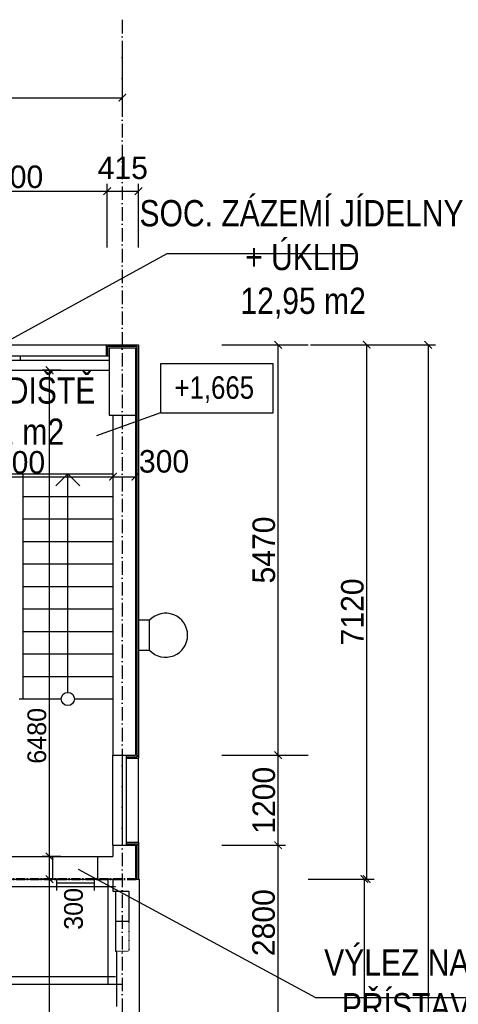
# Model space of a CAD drawing. Header units: millimetres. Extents: x -637441 to -130928, y -380379 to -53767.
# Tile 57 of 193: x -451314 to -445464, y -239577 to -226456. Entities that reach past the tile are written whole.
import ezdxf

# ---------------------------------------------------------------- set-up
doc = ezdxf.new("R2010")
doc.units = ezdxf.units.MM
doc.header["$LTSCALE"] = 10
for name, pattern in [('ACAD_ISO02W100', [15, 12, -3]), ('ACAD_ISO03W100', [30, 12, -18]), ('ACAD_ISO10W100', [18.5, 12, -3, 0.5, -3]), ('DASHDOT', [25.4, 12.7, -6.35, 0, -6.35])]:
    doc.linetypes.add(name, pattern=pattern)
doc.layers.add('_POŽÁR', color=240, linetype='Continuous', lineweight=50)
for name, color, linetype in [('Kóty', 7, 'Continuous'), ('Osy', 1, 'DASHDOT'), ('POPIS', 7, 'Continuous'), ('Rozhraní materiálů', 7, 'Continuous'), ('Schodiště', 7, 'Continuous'), ('SLABĚ', 7, 'Continuous'), ('Výplně otvorů', 7, 'Continuous'), ('ZDIVO', 6, 'Continuous'), ('ŠRAFY', 252, 'Continuous')]:
    doc.layers.add(name, color=color, linetype=linetype)
doc.styles.add('NARROW', font='txt')
doc.styles.add('TGV styl', font='txt')
doc.linetypes.add('IZOLACE', pattern='A,0.00254,-2.54,[134,ltypeshp.shx,S=2.54,R=0,X=-2.54,Y=0],-5.08,[134,ltypeshp.shx,S=2.54,R=180,X=2.54,Y=0],-2.54', length=10.16254)
doc.dimstyles.new('VNITŘEK 1-200', dxfattribs={"dimtxt": 250, "dimasz": 100, "dimexe": 100, "dimexo": 250, "dimgap": 40, "dimtad": 1, "dimdec": 0, "dimzin": 0, "dimdsep": 46, "dimtxsty": 'TGV styl', "dimblk1": 'ARCHTICK', "dimblk2": 'ARCHTICK', "dimsah": 1, "dimcen": 0.09, "dimclrd": 256, "dimclre": 256, "dimclrt": 220, "dimadec": 0, "dimazin": 0, "dimtfac": 1, "dimtdec": 0, "dimtofl": 0, "dimtmove": 2, "dimatfit": 3, "dimldrblk": 'ARCHTICK', "dimfxl": 150, "dimfxlon": 1, "dimtolj": 1, "dimtzin": 0, "dimarcsym": 0})
doc.dimstyles.new('VNĚJŠEK 1-100', dxfattribs={"dimtxt": 300, "dimasz": 100, "dimexe": 100, "dimexo": 250, "dimgap": 40, "dimtad": 1, "dimdec": 0, "dimzin": 0, "dimdsep": 46, "dimtxsty": 'TGV styl', "dimblk1": 'ARCHTICK', "dimblk2": 'ARCHTICK', "dimsah": 1, "dimcen": 0.09, "dimclrd": 256, "dimclre": 256, "dimclrt": 220, "dimadec": 0, "dimazin": 0, "dimtfac": 1, "dimtdec": 0, "dimtofl": 0, "dimtmove": 2, "dimatfit": 3, "dimldrblk": 'ARCHTICK', "dimfxl": 350, "dimfxlon": 1, "dimtolj": 1, "dimtzin": 0, "dimarcsym": 0})

# ---------------------------------------------------------------- blocks, each defined once
blk = doc.blocks.new('_ArchTick')
at = {"color": 0, "const_width": 0.15}
blk.add_lwpolyline([(-0.5, -0.5), (0.5, 0.5)], dxfattribs=at)
blk = doc.blocks.new('*D334')
at = {"layer": 'DEFPOINTS', "color": 0, "ltscale": 0.35}
for p in [(-452771, -231728), (-450071, -231728), (-450071, -232546)]:
    blk.add_point(p, dxfattribs=at)
at = {"layer": 'Kóty', "lineweight": -2, "ltscale": 0.35}
for p, q in [((-452771, -231978), (-452771, -232646)), ((-450071, -231978), (-450071, -232646)), ((-452771, -232546), (-450071, -232546))]:
    blk.add_line(p, q, dxfattribs=at)
at = {"layer": 'Kóty', "lineweight": -2, "ltscale": 0.35, "xscale": 100, "yscale": 100, "zscale": 100, "rotation": 180}
blk.add_blockref('_ArchTick', (-452771, -232546), dxfattribs=at)
at = {"layer": 'Kóty', "lineweight": -2, "ltscale": 0.35, "xscale": 100, "yscale": 100, "zscale": 100}
blk.add_blockref('_ArchTick', (-450071, -232546), dxfattribs=at)
at = {"layer": 'Kóty', "color": 220, "ltscale": 0.35, "insert": (-451421, -232356), "char_height": 300, "attachment_point": 5, "style": 'TGV styl'}
blk.add_mtext('\\A1;2700', dxfattribs=at)
blk = doc.blocks.new('*D335')
at = {"layer": 'DEFPOINTS', "color": 0, "ltscale": 0.35}
for p in [(-450071, -231728), (-449771, -231728), (-449771, -232546)]:
    blk.add_point(p, dxfattribs=at)
at = {"layer": 'Kóty', "lineweight": -2, "ltscale": 0.35}
for p, q in [((-450071, -231978), (-450071, -232646)), ((-449771, -231978), (-449771, -232646)), ((-450071, -232546), (-449771, -232546))]:
    blk.add_line(p, q, dxfattribs=at)
at = {"layer": 'Kóty', "lineweight": -2, "ltscale": 0.35, "xscale": 100, "yscale": 100, "zscale": 100, "rotation": 180}
blk.add_blockref('_ArchTick', (-450071, -232546), dxfattribs=at)
at = {"layer": 'Kóty', "lineweight": -2, "ltscale": 0.35, "xscale": 100, "yscale": 100, "zscale": 100}
blk.add_blockref('_ArchTick', (-449771, -232546), dxfattribs=at)
at = {"layer": 'Kóty', "color": 220, "ltscale": 0.35, "insert": (-449389, -232343), "char_height": 300, "attachment_point": 5, "style": 'TGV styl'}
blk.add_mtext('\\A1;300', dxfattribs=at)
blk = doc.blocks.new('*D362')
at = {"layer": 'DEFPOINTS', "color": 0, "ltscale": 0.35}
for p in [(-450916, -237908), (-450071, -237908), (-450021, -256218)]:
    blk.add_point(p, dxfattribs=at)
at = {"layer": 'Kóty', "lineweight": -2, "ltscale": 0.35}
for p, q in [((-450766, -237908), (-451016, -237908)), ((-450916, -256218), (-450916, -237908)), ((-450766, -256218), (-451016, -256218))]:
    blk.add_line(p, q, dxfattribs=at)
at = {"layer": 'Kóty', "lineweight": -2, "ltscale": 0.35, "xscale": 100, "yscale": 100, "zscale": 100}
for p, rotation in [((-450916, -237908), 90), ((-450916, -256218), 270)]:
    blk.add_blockref('_ArchTick', p, dxfattribs=dict(at, rotation=rotation))
at = {"layer": 'Kóty', "color": 220, "ltscale": 0.35, "insert": (-451081, -247063), "char_height": 250, "attachment_point": 5, "rotation": 90, "style": 'TGV styl'}
blk.add_mtext('\\A1;18310', dxfattribs=at)
blk = doc.blocks.new('*D363')
at = {"layer": 'DEFPOINTS', "color": 0, "ltscale": 0.35}
for p in [(-450916, -237608), (-450071, -237608), (-450071, -237908)]:
    blk.add_point(p, dxfattribs=at)
at = {"layer": 'Kóty', "lineweight": -2, "ltscale": 0.35}
for p, q in [((-450766, -237608), (-451016, -237608)), ((-450916, -237908), (-450916, -237608)), ((-450766, -237908), (-451016, -237908))]:
    blk.add_line(p, q, dxfattribs=at)
at = {"layer": 'Kóty', "lineweight": -2, "ltscale": 0.35, "xscale": 100, "yscale": 100, "zscale": 100}
for p, rotation in [((-450916, -237608), 90), ((-450916, -237908), 270)]:
    blk.add_blockref('_ArchTick', p, dxfattribs=dict(at, rotation=rotation))
at = {"layer": 'Kóty', "color": 220, "ltscale": 0.35, "insert": (-450595, -238305), "char_height": 250, "attachment_point": 5, "rotation": 90, "style": 'TGV styl'}
blk.add_mtext('\\A1;300', dxfattribs=at)
blk = doc.blocks.new('*D364')
at = {"layer": 'DEFPOINTS', "color": 0, "ltscale": 0.35}
for p in [(-450916, -231128), (-450121, -231128), (-450071, -237608)]:
    blk.add_point(p, dxfattribs=at)
at = {"layer": 'Kóty', "lineweight": -2, "ltscale": 0.35}
for p, q in [((-450766, -231128), (-451016, -231128)), ((-450916, -237608), (-450916, -231128)), ((-450766, -237608), (-451016, -237608))]:
    blk.add_line(p, q, dxfattribs=at)
at = {"layer": 'Kóty', "lineweight": -2, "ltscale": 0.35, "xscale": 100, "yscale": 100, "zscale": 100}
for p, rotation in [((-450916, -231128), 90), ((-450916, -237608), 270)]:
    blk.add_blockref('_ArchTick', p, dxfattribs=dict(at, rotation=rotation))
at = {"layer": 'Kóty', "color": 220, "ltscale": 0.35, "insert": (-451084, -235999), "char_height": 250, "attachment_point": 5, "rotation": 90, "style": 'TGV styl'}
blk.add_mtext('\\A1;6480', dxfattribs=at)
blk = doc.blocks.new('*D82')
at = {"layer": 'DEFPOINTS', "color": 0, "ltscale": 0.35}
for p in [(-450146, -228741), (-452746, -230941), (-450146, -230941)]:
    blk.add_point(p, dxfattribs=at)
at = {"layer": 'Kóty', "lineweight": -2, "ltscale": 0.35}
for p, q in [((-452746, -229491), (-452746, -228641)), ((-450146, -229491), (-450146, -228641)), ((-452746, -228741), (-450146, -228741))]:
    blk.add_line(p, q, dxfattribs=at)
at = {"layer": 'Kóty', "lineweight": -2, "ltscale": 0.35, "xscale": 100, "yscale": 100, "zscale": 100, "rotation": 180}
blk.add_blockref('_ArchTick', (-452746, -228741), dxfattribs=at)
at = {"layer": 'Kóty', "lineweight": -2, "ltscale": 0.35, "xscale": 100, "yscale": 100, "zscale": 100}
blk.add_blockref('_ArchTick', (-450146, -228741), dxfattribs=at)
at = {"layer": 'Kóty', "color": 220, "ltscale": 0.35, "insert": (-451446, -228551), "char_height": 300, "attachment_point": 5, "style": 'TGV styl'}
blk.add_mtext('\\A1;2600', dxfattribs=at)
blk = doc.blocks.new('*D438')
at = {"layer": 'DEFPOINTS', "color": 0, "ltscale": 0.35}
for p in [(-449731, -228741), (-449731, -230788), (-450146, -230941)]:
    blk.add_point(p, dxfattribs=at)
at = {"layer": 'Kóty', "lineweight": -2, "ltscale": 0.35}
for p, q in [((-450146, -229491), (-450146, -228641)), ((-449731, -229491), (-449731, -228641)), ((-450146, -228741), (-449731, -228741))]:
    blk.add_line(p, q, dxfattribs=at)
at = {"layer": 'Kóty', "lineweight": -2, "ltscale": 0.35, "xscale": 100, "yscale": 100, "zscale": 100, "rotation": 180}
blk.add_blockref('_ArchTick', (-450146, -228741), dxfattribs=at)
at = {"layer": 'Kóty', "lineweight": -2, "ltscale": 0.35, "xscale": 100, "yscale": 100, "zscale": 100}
blk.add_blockref('_ArchTick', (-449731, -228741), dxfattribs=at)
at = {"layer": 'Kóty', "color": 220, "ltscale": 0.35, "insert": (-449939, -228431), "char_height": 300, "attachment_point": 5, "style": 'TGV styl'}
blk.add_mtext('\\A1;415', dxfattribs=at)
blk = doc.blocks.new('*D439')
at = {"layer": 'DEFPOINTS', "color": 0, "ltscale": 0.35}
for p in [(-449731, -224328), (-449731, -230788), (-509821, -230828)]:
    blk.add_point(p, dxfattribs=at)
at = {"layer": 'Kóty', "lineweight": -2, "ltscale": 0.35}
for p, q in [((-509821, -224678), (-509821, -224228)), ((-449731, -224678), (-449731, -224228)), ((-509821, -224328), (-449731, -224328))]:
    blk.add_line(p, q, dxfattribs=at)
at = {"layer": 'Kóty', "lineweight": -2, "ltscale": 0.35, "xscale": 100, "yscale": 100, "zscale": 100, "rotation": 180}
blk.add_blockref('_ArchTick', (-509821, -224328), dxfattribs=at)
at = {"layer": 'Kóty', "lineweight": -2, "ltscale": 0.35, "xscale": 100, "yscale": 100, "zscale": 100}
blk.add_blockref('_ArchTick', (-449731, -224328), dxfattribs=at)
at = {"layer": 'Kóty', "color": 220, "ltscale": 0.35, "insert": (-479776, -224138), "char_height": 300, "attachment_point": 5, "style": 'TGV styl'}
blk.add_mtext('\\A1;60090', dxfattribs=at)
blk = doc.blocks.new('*D450')
at = {"layer": 'DEFPOINTS', "color": 0, "ltscale": 0.35}
for p in [(-455946, -226458), (-449946, -226458), (-449946, -227495)]:
    blk.add_point(p, dxfattribs=at)
at = {"layer": 'Kóty', "lineweight": -2, "ltscale": 0.35}
for p, q in [((-455946, -226745), (-455946, -227595)), ((-449946, -226745), (-449946, -227595)), ((-455946, -227495), (-449946, -227495))]:
    blk.add_line(p, q, dxfattribs=at)
at = {"layer": 'Kóty', "lineweight": -2, "ltscale": 0.35, "xscale": 100, "yscale": 100, "zscale": 100, "rotation": 180}
blk.add_blockref('_ArchTick', (-455946, -227495), dxfattribs=at)
at = {"layer": 'Kóty', "lineweight": -2, "ltscale": 0.35, "xscale": 100, "yscale": 100, "zscale": 100}
blk.add_blockref('_ArchTick', (-449946, -227495), dxfattribs=at)
at = {"layer": 'Kóty', "color": 220, "ltscale": 0.35, "insert": (-452946, -227305), "char_height": 300, "attachment_point": 5, "style": 'TGV styl'}
blk.add_mtext('\\A1;6000', dxfattribs=at)
blk = doc.blocks.new('*D473')
at = {"layer": 'DEFPOINTS', "color": 0, "ltscale": 0.35}
for p in [(-449895, -237458), (-447867, -237458), (-449721, -240258)]:
    blk.add_point(p, dxfattribs=at)
at = {"layer": 'Kóty', "lineweight": -2, "ltscale": 0.35}
for p, q in [((-448617, -237458), (-447767, -237458)), ((-447867, -240258), (-447867, -237458)), ((-448617, -240258), (-447767, -240258))]:
    blk.add_line(p, q, dxfattribs=at)
at = {"layer": 'Kóty', "lineweight": -2, "ltscale": 0.35, "xscale": 100, "yscale": 100, "zscale": 100}
for p, rotation in [((-447867, -237458), 90), ((-447867, -240258), 270)]:
    blk.add_blockref('_ArchTick', p, dxfattribs=dict(at, rotation=rotation))
at = {"layer": 'Kóty', "color": 220, "ltscale": 0.35, "insert": (-448060, -238489), "char_height": 300, "attachment_point": 5, "rotation": 90, "style": 'TGV styl'}
blk.add_mtext('\\A1;2800', dxfattribs=at)
blk = doc.blocks.new('*D474')
at = {"layer": 'DEFPOINTS', "color": 0, "ltscale": 0.35}
for p in [(-449895, -236258), (-447867, -236258), (-449895, -237458)]:
    blk.add_point(p, dxfattribs=at)
at = {"layer": 'Kóty', "lineweight": -2, "ltscale": 0.35}
for p, q in [((-448617, -236258), (-447767, -236258)), ((-447867, -237458), (-447867, -236258)), ((-448617, -237458), (-447767, -237458))]:
    blk.add_line(p, q, dxfattribs=at)
at = {"layer": 'Kóty', "lineweight": -2, "ltscale": 0.35, "xscale": 100, "yscale": 100, "zscale": 100}
for p, rotation in [((-447867, -236258), 90), ((-447867, -237458), 270)]:
    blk.add_blockref('_ArchTick', p, dxfattribs=dict(at, rotation=rotation))
at = {"layer": 'Kóty', "color": 220, "ltscale": 0.35, "insert": (-448057, -236858), "char_height": 300, "attachment_point": 5, "rotation": 90, "style": 'TGV styl'}
blk.add_mtext('\\A1;1200', dxfattribs=at)
blk = doc.blocks.new('*D475')
at = {"layer": 'DEFPOINTS', "color": 0, "ltscale": 0.35}
for p in [(-449731, -230788), (-447867, -230788), (-449895, -236258)]:
    blk.add_point(p, dxfattribs=at)
at = {"layer": 'Kóty', "lineweight": -2, "ltscale": 0.35}
for p, q in [((-448617, -230788), (-447467, -230788)), ((-447867, -236258), (-447867, -230788)), ((-448617, -236258), (-447467, -236258))]:
    blk.add_line(p, q, dxfattribs=at)
at = {"layer": 'Kóty', "lineweight": -2, "ltscale": 0.35, "xscale": 100, "yscale": 100, "zscale": 100}
for p, rotation in [((-447867, -230788), 90), ((-447867, -236258), 270)]:
    blk.add_blockref('_ArchTick', p, dxfattribs=dict(at, rotation=rotation))
at = {"layer": 'Kóty', "color": 220, "ltscale": 0.35, "insert": (-448057, -233523), "char_height": 300, "attachment_point": 5, "rotation": 90, "style": 'TGV styl'}
blk.add_mtext('\\A1;5470', dxfattribs=at)
blk = doc.blocks.new('*D476')
at = {"layer": 'DEFPOINTS', "color": 0, "ltscale": 0.35}
for p in [(-449721, -237908), (-446717, -237908), (-449671, -256218)]:
    blk.add_point(p, dxfattribs=at)
at = {"layer": 'Kóty', "lineweight": -2, "ltscale": 0.35}
for p, q in [((-447467, -237908), (-446617, -237908)), ((-446717, -256218), (-446717, -237908)), ((-447467, -256218), (-446617, -256218))]:
    blk.add_line(p, q, dxfattribs=at)
at = {"layer": 'Kóty', "lineweight": -2, "ltscale": 0.35, "xscale": 100, "yscale": 100, "zscale": 100}
for p, rotation in [((-446717, -237908), 90), ((-446717, -256218), 270)]:
    blk.add_blockref('_ArchTick', p, dxfattribs=dict(at, rotation=rotation))
at = {"layer": 'Kóty', "color": 220, "ltscale": 0.35, "insert": (-446907, -247063), "char_height": 300, "attachment_point": 5, "rotation": 90, "style": 'TGV styl'}
blk.add_mtext('\\A1;18310', dxfattribs=at)
blk = doc.blocks.new('*D477')
at = {"layer": 'DEFPOINTS', "color": 0, "ltscale": 0.35}
for p in [(-449731, -230788), (-446686, -230788), (-449721, -237908)]:
    blk.add_point(p, dxfattribs=at)
at = {"layer": 'Kóty', "lineweight": -2, "ltscale": 0.35}
for p, q in [((-447436, -230788), (-446586, -230788)), ((-446686, -237908), (-446686, -230788)), ((-447436, -237908), (-446586, -237908))]:
    blk.add_line(p, q, dxfattribs=at)
at = {"layer": 'Kóty', "lineweight": -2, "ltscale": 0.35, "xscale": 100, "yscale": 100, "zscale": 100}
for p, rotation in [((-446686, -230788), 90), ((-446686, -237908), 270)]:
    blk.add_blockref('_ArchTick', p, dxfattribs=dict(at, rotation=rotation))
at = {"layer": 'Kóty', "color": 220, "ltscale": 0.35, "insert": (-446876, -234348), "char_height": 300, "attachment_point": 5, "rotation": 90, "style": 'TGV styl'}
blk.add_mtext('\\A1;7120', dxfattribs=at)
blk = doc.blocks.new('*D85')
at = {"layer": 'DEFPOINTS', "color": 0, "ltscale": 0.35}
for p in [(-450552, -230788), (-450492, -286848), (-445867, -286848)]:
    blk.add_point(p, dxfattribs=at)
at = {"layer": 'Kóty', "lineweight": -2, "ltscale": 0.35}
for p, q in [((-446617, -230788), (-445767, -230788)), ((-445867, -230788), (-445867, -286848)), ((-446617, -286848), (-445767, -286848))]:
    blk.add_line(p, q, dxfattribs=at)
at = {"layer": 'Kóty', "lineweight": -2, "ltscale": 0.35, "xscale": 100, "yscale": 100, "zscale": 100}
for p, rotation in [((-445867, -230788), 90), ((-445867, -286848), 270)]:
    blk.add_blockref('_ArchTick', p, dxfattribs=dict(at, rotation=rotation))
at = {"layer": 'Kóty', "color": 220, "ltscale": 0.35, "insert": (-446057, -256504), "char_height": 300, "attachment_point": 5, "rotation": 90, "style": 'TGV styl'}
blk.add_mtext('\\A1;56060', dxfattribs=at)

msp = doc.modelspace()

# ---------------------------------------------------------------- linework, layer by layer
at = {"layer": '_POŽÁR', "linetype": 'ACAD_ISO10W100'}
msp.add_lwpolyline([(-509821.228, -237907.964), (-449731.228, -237907.964)], dxfattribs=at)
at = {"layer": 'Kóty', "ltscale": 0.35}
for p, q in [((-449350.638, -229575.297), (-455013.196, -232683.796)), ((-446850.638, -229575.297), (-449350.638, -229575.297)), ((-449435.437, -231694.271), (-450291.393, -231999.512)), ((-447364.455, -239491.322), (-450528.148, -237780.997)), ((-443295.429, -239491.322), (-447364.455, -239491.322))]:
    msp.add_line(p, q, dxfattribs=at)
at = {"layer": 'Kóty'}
msp.add_lwpolyline([(-449435.437, -231694.271), (-447931.607, -231694.271), (-447931.607, -231043.726), (-449435.437, -231043.726)], close=True, dxfattribs=at)
at = {"layer": 'Osy', "linetype": 'ACAD_ISO10W100', "ltscale": 1.5}
msp.add_line((-449946.228, -226457.964), (-449946.228, -256367.964), dxfattribs=at)
at = {"layer": 'Rozhraní materiálů', "ltscale": 0.35}
msp.add_line((-450071.228, -231727.964), (-449771.228, -231727.964), dxfattribs=at)
at = {"layer": 'Schodiště', "color": 7, "lineweight": -3}
for p, q in [((-451571.228, -232507.964), (-451271.228, -232507.964)), ((-451271.228, -232507.964), (-451271.228, -234230.088)), ((-451271.228, -232507.964), (-450071.228, -232507.964)), ((-450671.228, -232507.964), (-450831.029, -232665.837)), ((-450671.228, -235420.03), (-450671.228, -232507.964)), ((-450671.228, -232507.964), (-450511.427, -232665.837)), ((-451271.228, -232807.964), (-450071.228, -232807.964)), ((-451271.228, -233107.964), (-450071.228, -233107.964)), ((-451271.228, -233407.964), (-450071.228, -233407.964)), ((-451271.228, -233707.964), (-450071.228, -233707.964)), ((-450393.445, -233707.964), (-450071.228, -233707.964)), ((-451271.228, -234007.964), (-450071.228, -234007.964)), ((-451271.228, -234007.964), (-451271.228, -235507.964)), ((-450832.336, -234007.964), (-450071.228, -234007.964)), ((-451271.228, -234307.964), (-450071.228, -234307.964)), ((-451271.228, -234607.964), (-450071.228, -234607.964)), ((-451271.228, -234907.964), (-450071.228, -234907.964)), ((-451271.228, -235207.964), (-450071.228, -235207.964)), ((-451321.228, -235507.964), (-450759.162, -235507.964)), ((-450583.294, -235507.964), (-450071.228, -235507.964))]:
    msp.add_line(p, q, dxfattribs=at)
msp.add_circle((-450671.228, -235507.964), 87.934, dxfattribs=at)
at = {"layer": 'SLABĚ'}
for p, q in [((-452731.228, -230787.964), (-450161.228, -230787.964)), ((-450121.228, -230827.964), (-450121.228, -230940.801)), ((-450121.228, -230827.964), (-449771.228, -230827.964)), ((-449771.228, -230827.964), (-449771.228, -236257.964)), ((-452771.228, -231127.964), (-450121.228, -231127.964)), ((-449581.228, -234458.401), (-449731.228, -234458.401)), ((-449581.228, -234858.401), (-449581.228, -234458.401)), ((-449731.228, -234858.401), (-449581.228, -234858.401)), ((-450071.228, -237457.964), (-450071.228, -236257.964)), ((-449895.139, -236257.964), (-449771.228, -236257.964)), ((-449731.228, -237457.964), (-449731.228, -236257.964)), ((-449895.139, -237457.964), (-449771.228, -237457.964)), ((-449771.228, -237457.964), (-449771.228, -237907.964)), ((-455856.228, -238007.964), (-450036.228, -238007.964)), ((-450136.228, -237907.964), (-450136.228, -239307.964)), ((-450036.228, -238067.964), (-449856.228, -238067.964)), ((-449856.228, -238067.964), (-449856.228, -238467.964)), ((-450036.228, -238467.964), (-449856.228, -238467.964)), ((-455856.228, -239207.964), (-450036.228, -239207.964)), ((-455856.228, -239307.964), (-449946.228, -239307.964))]:
    msp.add_line(p, q, dxfattribs=at)
at = {"layer": 'SLABĚ', "linetype": 'ACAD_ISO02W100', "ltscale": 0.15}
for p, q in [((-450871.228, -237907.964), (-450871.228, -237607.964)), ((-450271.228, -237907.964), (-450271.228, -237607.964))]:
    msp.add_line(p, q, dxfattribs=at)
at = {"layer": 'SLABĚ', "ltscale": 0.35}
for p, q in [((-450821.228, -237907.964), (-450821.228, -238057.964)), ((-450821.228, -237957.964), (-450321.228, -237957.964)), ((-450821.228, -238007.964), (-450321.228, -238007.964)), ((-450321.228, -237907.964), (-450321.228, -238057.964))]:
    msp.add_line(p, q, dxfattribs=at)
at = {"layer": 'SLABĚ', "linetype": 'ACAD_ISO03W100', "ltscale": 0.05}
for p in [(-449856.228, -238467.964), (-450036.228, -238867.964)]:
    msp.add_line(p, (-449856.228, -238867.964), dxfattribs=at)
at = {"layer": 'SLABĚ'}
msp.add_arc((-449367.294, -234658.401), 292.862, 223.0719658, 136.9280342, dxfattribs=at)
at = {"layer": 'Výplně otvorů'}
for p, q in [((-450121.228, -230940.801), (-452771.228, -230940.801)), ((-450121.228, -230996.034), (-452771.228, -230996.034)), ((-451306.923, -230940.801), (-451306.923, -230996.034)), ((-449949.425, -236257.964), (-449949.425, -237457.964)), ((-449895.139, -236257.964), (-449895.139, -237457.964))]:
    msp.add_line(p, q, dxfattribs=at)
at = {"layer": 'ZDIVO'}
for p, q in [((-450161.228, -230787.964), (-450161.228, -230940.801)), ((-450161.228, -230787.964), (-449731.228, -230787.964)), ((-449731.228, -230787.964), (-449731.228, -236297.964)), ((-450121.228, -230940.801), (-450121.228, -231727.964)), ((-450121.228, -231727.964), (-450071.228, -231727.964)), ((-450071.228, -231727.964), (-450071.228, -236257.964)), ((-450071.228, -236257.964), (-449895.139, -236257.964)), ((-449895.139, -236297.964), (-449731.228, -236297.964)), ((-450071.228, -237457.964), (-450071.228, -237607.964)), ((-450071.228, -237457.964), (-449895.139, -237457.964)), ((-449895.139, -237417.964), (-449731.228, -237417.964)), ((-449731.228, -237417.964), (-449731.228, -237907.964)), ((-454643.586, -237607.964), (-450071.228, -237607.964)), ((-454643.586, -237907.964), (-450071.228, -237907.964)), ((-450071.228, -237907.964), (-450071.228, -238067.964)), ((-449771.228, -237907.964), (-449721.228, -237907.964)), ((-449721.228, -237907.964), (-449721.228, -240257.964)), ((-450071.228, -238067.964), (-450036.228, -238067.964)), ((-450036.228, -238067.964), (-450036.228, -238467.964)), ((-450036.228, -238467.964), (-450036.228, -238867.964)), ((-450021.228, -238867.964), (-450021.228, -239607.964))]:
    msp.add_line(p, q, dxfattribs=at)
at = {"layer": 'ŠRAFY', "linetype": 'IZOLACE', "ltscale": 0.015}
for p, q in [((-450141.228, -230807.964), (-450141.228, -230940.801)), ((-450141.228, -230807.964), (-449751.228, -230807.964)), ((-449751.228, -230807.964), (-449751.228, -236277.964)), ((-449895.139, -236277.964), (-449751.228, -236277.964)), ((-449895.139, -237437.964), (-449751.228, -237437.964)), ((-449751.228, -237437.964), (-449751.228, -237907.964))]:
    msp.add_line(p, q, dxfattribs=at)

# ---------------------------------------------------------------- texts
at = {"layer": 'POPIS', "style": 'NARROW'}
for s, height, p in [('SCHODIŠTĚ', 350, (-452643.872, -231571.132)), ('+1,665', 300, (-449249.194, -231507.717)), ('13,42 m2', 350, (-452393.872, -232121.132))]:
    msp.add_text(s, height=height, dxfattribs=at).set_placement(p)
at = {"layer": 'POPIS', "char_height": 350, "attachment_point": 1, "style": 'NARROW'}
for s, insert, width in [('{\\W1.84788; }SOC. ZÁZEMÍ JÍDELNY\\P{\\W7.2435;  }+ ÚKLID\\P{\\W6.9625;  }12,95 m2', (-449921.932, -228859.272), 4712.80673), ('\\pi571.07;CHODBA\\P\\pi602.11;37,37 m2', (-461715.15, -236065.298), 2838.66043), ('\\pi1096.4;WC\\P\\pi713.6;3,81 m2', (-515374.626, -238028.739), 2838.66043), ('{\\W3.40998; }VÝLEZ NA STŘECHU \\P{\\W5.5224; }PŘÍSTAVKU K VZT \\P{\\W5.1156;  }JEDNOTKÁM', (-447633.487, -238844.215), 4712.80673)]:
    msp.add_mtext(s, dxfattribs=dict(at, insert=insert, width=width))

# ---------------------------------------------------------------- dimensions: what is measured, and where the dimension line sits
at = {"layer": 'Kóty', "ltscale": 0.35}
dim = msp.add_linear_dim(base=(-449731.228, -224328.44), p1=(-509821.228, -230827.964), p2=(-449731.228, -230787.964), dimstyle='VNĚJŠEK 1-100', dxfattribs=at)
dim.commit()
dim.dimension.update_dxf_attribs({"geometry": '*D439', "text_midpoint": (-479776.228, -224138.44)})
for base, p1, p2, picture, middle in [((-449946.228, -227495.42), (-455946.228, -226457.964), (-449946.228, -226457.964), '*D450', (-452946.228, -227305.42)), ((-449731.228, -228741.366), (-450146.228, -230940.801), (-449731.228, -230787.964), '*D438', (-449938.728, -228431.366)), ((-450146.228, -228741.366), (-452746.228, -230940.801), (-450146.228, -230940.801), '*D82', (-451446.228, -228551.366))]:
    dim = msp.add_linear_dim(base=base, p1=p1, p2=p2, dimstyle='VNĚJŠEK 1-100', override={"dimfxl": 750}, dxfattribs=at)
    dim.commit()
    dim.dimension.update_dxf_attribs({"geometry": picture, "text_midpoint": middle})
for base, p1, p2, picture, middle in [((-445867.287, -286847.964), (-450551.549, -230787.964), (-450491.549, -286847.964), '*D85', (-446057.287, -256504.365)), ((-447867.287, -237457.964), (-449721.228, -240257.964), (-449895.139, -237457.964), '*D473', (-448060.459, -238489.001))]:
    dim = msp.add_linear_dim(base=base, p1=p1, p2=p2, angle=90, dimstyle='VNĚJŠEK 1-100', override={"dimfxl": 750}, dxfattribs=at)
    dim.commit()
    dim.dimension.update_dxf_attribs({"geometry": picture, "text_midpoint": middle, "dimtype": 160})
for base, p1, p2, override, picture, middle in [((-447867.287, -230787.964), (-449895.139, -236257.964), (-449731.228, -230787.964), {"dimexe": 400, "dimfxl": 750}, '*D475', (-448057.287, -233522.964)), ((-446686.268, -230787.964), (-449721.228, -237907.964), (-449731.228, -230787.964), {"dimfxl": 750}, '*D477', (-446876.268, -234347.964)), ((-447867.287, -236257.964), (-449895.139, -237457.964), (-449895.139, -236257.964), {"dimfxl": 750}, '*D474', (-448057.287, -236857.964)), ((-446717.287, -237907.964), (-449671.228, -256217.964), (-449721.228, -237907.964), {"dimfxl": 750}, '*D476', (-446907.287, -247062.964))]:
    dim = msp.add_linear_dim(base=base, p1=p1, p2=p2, angle=90, dimstyle='VNĚJŠEK 1-100', override=override, dxfattribs=at)
    dim.commit()
    dim.dimension.update_dxf_attribs({"geometry": picture, "text_midpoint": middle})
for base, p1, p2, picture, middle in [((-450916.002, -231127.964), (-450071.228, -237607.964), (-450121.228, -231127.964), '*D364', (-451083.646, -235999.282)), ((-450916.002, -237607.964), (-450071.228, -237907.964), (-450071.228, -237607.964), '*D363', (-450594.669, -238305.336))]:
    dim = msp.add_linear_dim(base=base, p1=p1, p2=p2, angle=90, dimstyle='VNITŘEK 1-200', dxfattribs=at)
    dim.commit()
    dim.dimension.update_dxf_attribs({"geometry": picture, "text_midpoint": middle, "dimtype": 160})
at = {"layer": 'Kóty', "color": 7, "ltscale": 0.35}
dim = msp.add_linear_dim(base=(-450071.228, -232545.614), p1=(-452771.228, -231727.964), p2=(-450071.228, -231727.964), dimstyle='VNĚJŠEK 1-100', override={"dimfxl": 750}, dxfattribs=at)
dim.commit()
dim.dimension.update_dxf_attribs({"geometry": '*D334', "text_midpoint": (-451421.228, -232355.614)})
at = {"layer": 'Kóty', "ltscale": 0.35}
dim = msp.add_linear_dim(base=(-449771.228, -232545.614), p1=(-450071.228, -231727.964), p2=(-449771.228, -231727.964), dimstyle='VNĚJŠEK 1-100', override={"dimfxl": 750}, dxfattribs=at)
dim.commit()
dim.dimension.update_dxf_attribs({"geometry": '*D335', "text_midpoint": (-449388.784, -232342.982), "dimtype": 160})
dim = msp.add_linear_dim(base=(-450916.002, -237907.964), p1=(-450021.228, -256217.964), p2=(-450071.228, -237907.964), angle=90, dimstyle='VNITŘEK 1-200', dxfattribs=at)
dim.commit()
dim.dimension.update_dxf_attribs({"geometry": '*D362', "text_midpoint": (-451081.002, -247062.964)})

doc.saveas('drawing.dxf')
